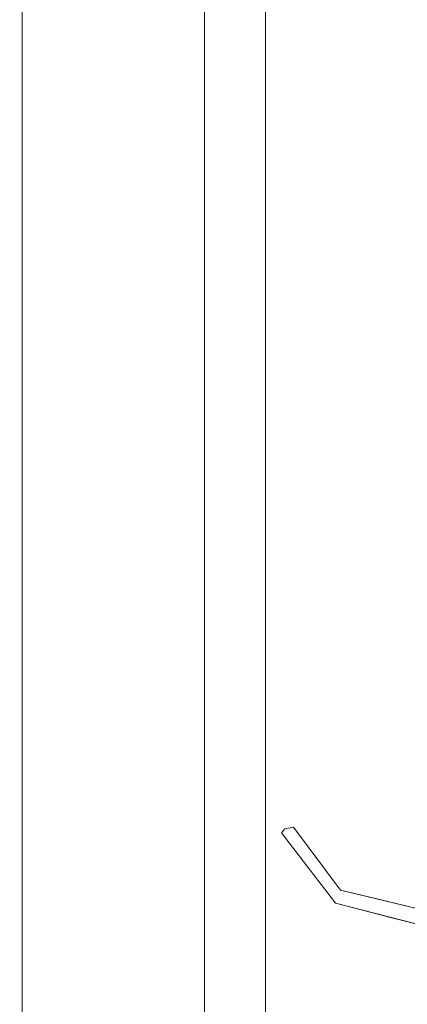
# Model space of a CAD drawing. Extents: x -289599 to -184549, y 66678 to 295474.
# Tile 110 of 256: x -267631 to -267472, y 71715 to 72120. Entities that reach past the tile are written whole.
import ezdxf

# ---------------------------------------------------------------- set-up
doc = ezdxf.new("R2010")
doc.units = 0
doc.header["$MEASUREMENT"] = 0
doc.linetypes.add('Wipeout_Contour', pattern=[1000, 0, -1000])
doc.layers.add('arch drzewa', color=8, linetype='Continuous')
doc.layers.add('Model Ściany', color=8, linetype='Continuous')
for name, color, linetype, lineweight in [('arch drzewa_Nr_Pióra__4', 8, 'Continuous', 9), ('Model Ściany_Nr_Pióra__7', 8, 'Continuous', 13), ('Model Ściany_Nr_Pióra__87', 8, 'Continuous', 20)]:
    doc.layers.add(name, color=color, linetype=linetype, lineweight=lineweight)

msp = doc.modelspace()

# ---------------------------------------------------------------- wipeouts: each hides what was drawn before it
at = {"color": 254, "linetype": 'Wipeout_Contour', "lineweight": 0, "ltscale": 1300722.767171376}
msp.add_wipeout([(-268549.89, 75153.5), (-268549.89, 71533.5), (-267629.89, 71533.5), (-267629.89, 75153.5)], dxfattribs=at).dxf.layer = 'Model Ściany'
at = {"color": 254, "linetype": 'Wipeout_Contour', "lineweight": 0, "ltscale": 3567406.625340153}
msp.add_wipeout([(-267529.89, 71583.5), (-267479.89, 71583.5), (-267479.89, 71751.6), (-267501.12, 71757.06), (-267523.22, 71786), (-267521.93, 71787.59), (-267518.39, 71788.38), (-267498.97, 71762.37), (-267479.89, 71757.78), (-267479.89, 73943.5), (-267529.89, 73943.5)], dxfattribs=at).dxf.layer = 'Model Ściany'

# ---------------------------------------------------------------- next in the draw order: wipeouts: each hides what was drawn before it
at = {"color": 254, "linetype": 'Wipeout_Contour', "lineweight": 0, "ltscale": 1298213.333426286}
msp.add_wipeout([(-267554.89, 73918.5), (-267629.89, 73918.5), (-267629.89, 71618.5), (-267554.89, 71618.5)], dxfattribs=at).dxf.layer = 'Model Ściany'
at = {"color": 254, "linetype": 'Wipeout_Contour', "lineweight": 0, "ltscale": 1620734.12571769}
msp.add_wipeout([(-267479.89, 71583.5), (-267429.89, 71583.5), (-267429.89, 71737.44), (-267435.67, 71740.22), (-267479.89, 71751.6)], dxfattribs=at).dxf.layer = 'Model Ściany'

# ---------------------------------------------------------------- next in the draw order: linework, layer by layer
at = {"layer": 'Model Ściany_Nr_Pióra__87', "linetype": 'Continuous'}
msp.add_line((-267629.89, 75153.5), (-267629.89, 71533.5), dxfattribs=at)

# ---------------------------------------------------------------- next in the draw order: wipeouts: each hides what was drawn before it
at = {"color": 254, "linetype": 'Wipeout_Contour', "lineweight": 0, "ltscale": 5511979.98096126}
msp.add_wipeout([(-267429.89, 73943.5), (-267479.89, 73943.5), (-267479.89, 71757.78), (-267438.52, 71747.83), (-267440.24, 71754.22), (-267441.01, 71754.39), (-267441.1, 71757.04), (-267441.02, 71757.09), (-267450.17, 71790.98), (-267456.51, 71813.06), (-267466.96, 71829.63), (-267466.6, 71831.19), (-267463.11, 71832.08), (-267451.01, 71814.82), (-267443.54, 71790.22), (-267432.82, 71756.82), (-267429.89, 71756.18)], dxfattribs=at).dxf.layer = 'Model Ściany'
at = {"color": 254, "linetype": 'Wipeout_Contour', "lineweight": 0, "ltscale": 1622246.658166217}
msp.add_wipeout([(-267554.89, 71608.5), (-267529.89, 71608.5), (-267529.89, 73918.5), (-267554.89, 73918.5), (-267554.89, 71618.5)], dxfattribs=at).dxf.layer = 'Model Ściany'

# ---------------------------------------------------------------- next in the draw order: linework, layer by layer
at = {"layer": 'Model Ściany_Nr_Pióra__7', "linetype": 'Continuous'}
for p, q in [((-267529.89, 73943.5), (-267529.89, 71583.5)), ((-267554.89, 71618.5), (-267554.89, 73918.5))]:
    msp.add_line(p, q, dxfattribs=at)

# ---------------------------------------------------------------- next in the draw order: wipeouts: each hides what was drawn before it
at = {"color": 254, "linetype": 'Wipeout_Contour', "lineweight": 0, "ltscale": 1296728.04640617}
msp.add_wipeout([(-267498.97, 71762.37), (-267498.49, 71759.41), (-267438.28, 71747.48), (-267438.44, 71747.81)], dxfattribs=at).dxf.layer = 'arch drzewa'

# ---------------------------------------------------------------- next in the draw order: wipeouts: each hides what was drawn before it
at = {"color": 254, "linetype": 'Wipeout_Contour', "lineweight": 0, "ltscale": 972693.913545}
msp.add_wipeout([(-267521.93, 71787.59), (-267498.97, 71762.37), (-267518.39, 71788.38)], dxfattribs=at).dxf.layer = 'arch drzewa'
at = {"color": 254, "linetype": 'Wipeout_Contour', "lineweight": 0, "ltscale": 1944951.416499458}
msp.add_wipeout([(-267438.28, 71747.48), (-267498.49, 71759.41), (-267431.83, 71744.01), (-267431.77, 71744.26), (-267437.13, 71745.6), (-267437.16, 71745.72)], dxfattribs=at).dxf.layer = 'arch drzewa'

# ---------------------------------------------------------------- next in the draw order: wipeouts: each hides what was drawn before it
at = {"color": 254, "linetype": 'Wipeout_Contour', "lineweight": 0, "ltscale": 972570.16113}
msp.add_wipeout([(-267498.49, 71759.41), (-267501.12, 71757.06), (-267431.83, 71744.01)], dxfattribs=at).dxf.layer = 'arch drzewa'

# ---------------------------------------------------------------- next in the draw order: wipeouts: each hides what was drawn before it
at = {"color": 254, "linetype": 'Wipeout_Contour', "lineweight": 0, "ltscale": 972668.118901}
msp.add_wipeout([(-267521.93, 71787.59), (-267498.49, 71759.41), (-267498.97, 71762.37)], dxfattribs=at).dxf.layer = 'arch drzewa'
at = {"color": 254, "linetype": 'Wipeout_Contour', "lineweight": 0, "ltscale": 2917389.69713547}
msp.add_wipeout([(-267431.83, 71744.01), (-267501.12, 71757.06), (-267435.67, 71740.22), (-267433.07, 71742.79), (-267436.15, 71742.2), (-267436.47, 71742.5), (-267436.68, 71744.03), (-267436.73, 71744.21), (-267432.49, 71743.36)], dxfattribs=at).dxf.layer = 'arch drzewa'

# ---------------------------------------------------------------- next in the draw order: wipeouts: each hides what was drawn before it
at = {"color": 254, "linetype": 'Wipeout_Contour', "lineweight": 0, "ltscale": 972696.713984}
msp.add_wipeout([(-267521.93, 71787.59), (-267523.22, 71786), (-267498.49, 71759.41)], dxfattribs=at).dxf.layer = 'arch drzewa'

# ---------------------------------------------------------------- next in the draw order: wipeouts: each hides what was drawn before it
at = {"color": 254, "linetype": 'Wipeout_Contour', "lineweight": 0, "ltscale": 972669.679907}
msp.add_wipeout([(-267498.49, 71759.41), (-267523.22, 71786), (-267501.12, 71757.06)], dxfattribs=at).dxf.layer = 'arch drzewa'

# ---------------------------------------------------------------- next in the draw order: linework, layer by layer
at = {"layer": 'arch drzewa_Nr_Pióra__4', "linetype": 'Continuous'}
for p, q in [((-267521.93, 71787.59), (-267523.22, 71786)), ((-267501.12, 71757.06), (-267523.22, 71786)), ((-267518.39, 71788.38), (-267521.93, 71787.59)), ((-267498.97, 71762.37), (-267518.39, 71788.38)), ((-267438.42, 71747.81), (-267498.97, 71762.37)), ((-267435.67, 71740.22), (-267501.12, 71757.06))]:
    msp.add_line(p, q, dxfattribs=at)

doc.saveas('drawing.dxf')
